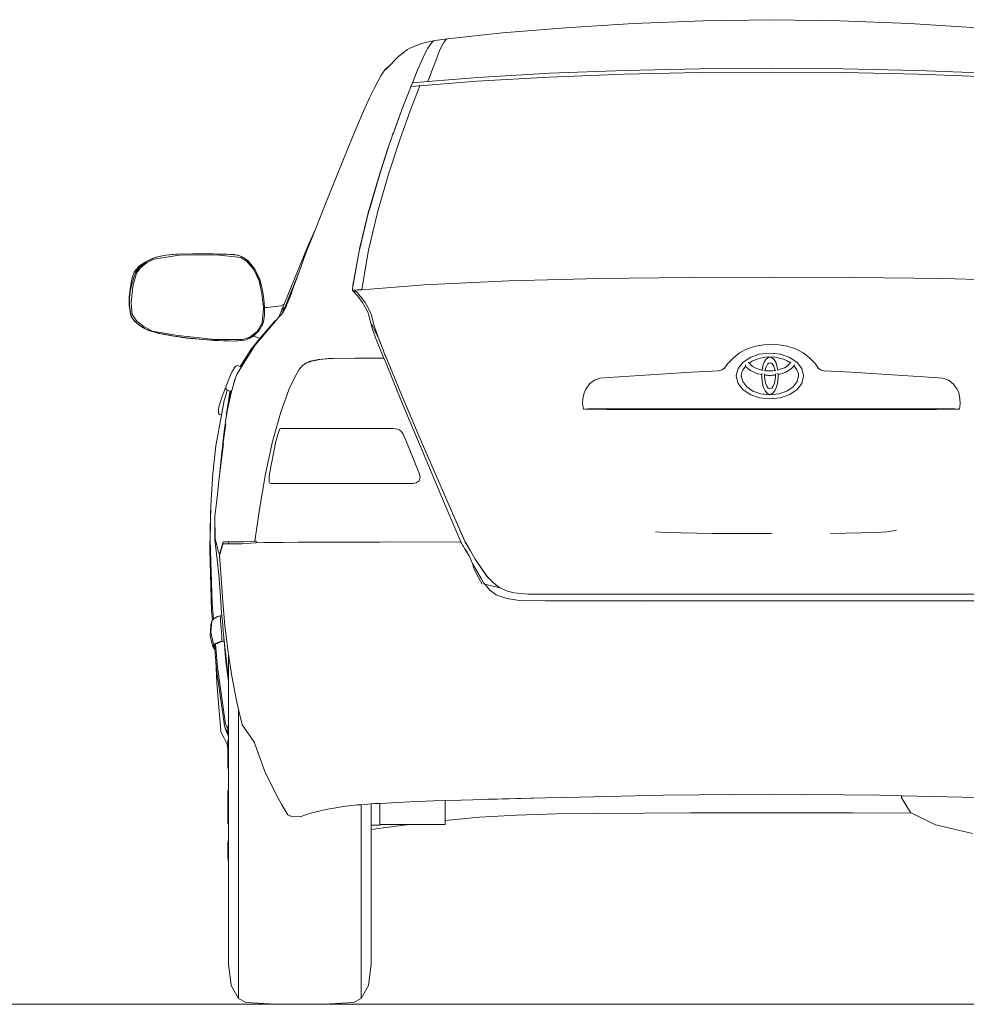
# Model space of a CAD drawing. Header units: inches. Extents: x 1987 to 3775, y 142 to 1299.
# Tile 16 of 50: x 2107 to 2165, y 1212 to 1272. Entities that reach past the tile are written whole.
import ezdxf

# ---------------------------------------------------------------- set-up
doc = ezdxf.new("R2010")
doc.units = ezdxf.units.IN
doc.header["$MEASUREMENT"] = 0
doc.layers.add('CAR', color=173, linetype='Continuous', lineweight=13)

# ---------------------------------------------------------------- blocks, each defined once
blk = doc.blocks.new('A$C5CBA39AE')
at = {"layer": 'CAR'}
for p, q in [((-5.403, 60.23), (-1.212, 60.292)), ((2.978, 60.23), (-1.212, 60.292)), ((-17.681, 59.483), (-13.825, 59.804)), ((-13.825, 59.804), (-9.67, 60.061)), ((-9.67, 60.061), (-5.403, 60.23)), ((2.978, 60.23), (7.245, 60.061)), ((7.245, 60.061), (11.401, 59.804)), ((-21.831, 59.018), (-21.049, 59.118)), ((-21.131, 59.085), (-21.049, 59.118)), ((-21.049, 59.118), (-17.681, 59.483)), ((-23.376, 58.54), (-23.505, 58.476)), ((-22.795, 58.78), (-23.376, 58.54)), ((-22.677, 58.829), (-22.795, 58.78)), ((-22.677, 58.829), (-21.831, 59.018)), ((-22.264, 58.546), (-22.43, 58.236)), ((-22.085, 58.823), (-22.264, 58.546)), ((-21.936, 58.979), (-22.085, 58.823)), ((-21.831, 59.018), (-21.936, 58.979)), ((-21.571, 58.347), (-21.424, 58.661)), ((-21.424, 58.661), (-21.257, 58.935)), ((-21.257, 58.935), (-21.131, 59.085)), ((-24.041, 58.063), (-24.248, 57.862)), ((-24.041, 58.063), (-23.505, 58.476)), ((-22.43, 58.236), (-22.616, 57.843)), ((-21.931, 57.356), (-21.719, 57.946)), ((-21.719, 57.946), (-21.571, 58.347)), ((-24.889, 57.213), (-24.646, 57.451)), ((-24.855, 57.214), (-24.615, 57.469)), ((-24.646, 57.451), (-24.615, 57.469)), ((-24.615, 57.469), (-24.248, 57.862)), ((-22.616, 57.843), (-22.867, 57.262)), ((-22.256, 56.513), (-21.931, 57.356)), ((-10.195, 57.181), (-5.601, 57.282)), ((-5.601, 57.282), (-1.212, 57.314)), ((-1.212, 57.314), (3.177, 57.282)), ((3.177, 57.282), (7.771, 57.181)), ((-25.324, 56.506), (-25.134, 56.853)), ((-25.134, 56.853), (-24.889, 57.213)), ((-22.867, 57.262), (-23.206, 56.436)), ((-22.256, 56.513), (-19.2, 56.762)), ((-14.839, 56.781), (-19.263, 56.534)), ((-19.2, 56.762), (-14.795, 57.009)), ((-10.23, 56.953), (-14.839, 56.781)), ((-14.795, 57.009), (-10.195, 57.181)), ((-5.625, 57.053), (-10.23, 56.953)), ((-1.212, 57.085), (-5.625, 57.053)), ((3.201, 57.053), (-1.212, 57.085)), ((7.806, 56.953), (3.201, 57.053)), ((7.771, 57.181), (12.37, 57.009)), ((12.414, 56.781), (7.806, 56.953)), ((-25.83, 55.512), (-25.548, 56.084)), ((-25.548, 56.084), (-25.324, 56.506)), ((-23.452, 55.811), (-23.307, 56.184)), ((-22.75, 56.249), (-23.322, 54.771)), ((-23.211, 56.435), (-23.314, 56.205)), ((-22.772, 56.249), (-23.314, 56.205)), ((-23.314, 56.205), (-23.307, 56.184)), ((-23.307, 56.184), (-23.304, 56.19)), ((-23.211, 56.435), (-23.206, 56.436)), ((-23.206, 56.436), (-22.256, 56.513)), ((-22.777, 56.266), (-22.743, 56.269)), ((-19.263, 56.534), (-22.75, 56.251)), ((-22.75, 56.251), (-22.743, 56.268)), ((-22.75, 56.249), (-22.75, 56.251)), ((-22.743, 56.269), (-22.743, 56.268)), ((-26.208, 54.691), (-25.83, 55.512)), ((-23.873, 54.728), (-23.452, 55.811)), ((-23.812, 54.893), (-23.452, 55.811)), ((-23.873, 54.728), (-23.812, 54.893)), ((-26.736, 53.455), (-26.208, 54.691)), ((-24.396, 53.303), (-23.893, 54.672)), ((-24.376, 53.339), (-23.893, 54.672)), ((-23.322, 54.771), (-23.984, 52.935)), ((-23.893, 54.672), (-23.876, 54.718)), ((-23.876, 54.718), (-23.873, 54.728)), ((-27.476, 51.643), (-26.736, 53.455)), ((-24.542, 52.88), (-24.379, 53.33)), ((-24.496, 53.029), (-24.399, 53.293)), ((-24.399, 53.293), (-24.379, 53.33)), ((-24.399, 53.293), (-24.396, 53.303)), ((-24.376, 53.339), (-24.396, 53.303)), ((-24.379, 53.33), (-24.376, 53.339)), ((-24.708, 52.396), (-24.496, 53.029)), ((-24.689, 52.436), (-24.542, 52.88)), ((-23.984, 52.935), (-24.67, 50.838)), ((-25.234, 50.782), (-24.689, 52.436)), ((-25.213, 50.884), (-24.708, 52.396)), ((-24.689, 52.436), (-24.708, 52.396)), ((-28.369, 49.418), (-27.476, 51.643)), ((-25.865, 48.663), (-25.213, 50.884)), ((-25.828, 48.734), (-25.234, 50.782)), ((-24.67, 50.838), (-25.325, 48.56)), ((-29.151, 47.458), (-28.369, 49.418)), ((-26.466, 46.123), (-25.895, 48.503)), ((-26.429, 46.346), (-25.873, 48.63)), ((-25.895, 48.503), (-25.828, 48.734)), ((-25.325, 48.56), (-25.891, 46.181)), ((-25.828, 48.734), (-25.873, 48.63)), ((-25.873, 48.63), (-25.865, 48.663)), ((-29.777, 45.889), (-29.151, 47.458)), ((-29.575, 46.528), (-29.151, 47.458)), ((-31.074, 42.879), (-29.575, 46.528)), ((-37.473, 45.864), (-39.062, 45.62)), ((-38.82, 45.776), (-38.55, 45.826)), ((-38.817, 45.769), (-38.324, 45.868)), ((-38.55, 45.826), (-38.323, 45.875)), ((-38.55, 45.826), (-38.324, 45.868)), ((-38.324, 45.868), (-37.705, 45.928)), ((-38.323, 45.875), (-37.58, 45.94)), ((-37.705, 45.928), (-37.58, 45.94)), ((-37.705, 45.928), (-37.584, 45.938)), ((-37.584, 45.938), (-36.661, 45.962)), ((-37.58, 45.94), (-36.66, 45.964)), ((-35.204, 45.9), (-37.473, 45.864)), ((-36.661, 45.962), (-35.687, 45.957)), ((-36.66, 45.964), (-35.688, 45.972)), ((-35.688, 45.972), (-35.104, 45.944)), ((-35.687, 45.957), (-35.104, 45.944)), ((-33.727, 45.737), (-35.204, 45.9)), ((-35.104, 45.944), (-35.098, 45.944)), ((-35.098, 45.944), (-35.09, 45.943)), ((-35.09, 45.943), (-34.578, 45.925)), ((-35.09, 45.943), (-34.58, 45.928)), ((-34.58, 45.928), (-34.425, 45.918)), ((-34.578, 45.925), (-34.16, 45.9)), ((-34.425, 45.918), (-34.162, 45.905)), ((-34.425, 45.918), (-34.16, 45.9)), ((-34.162, 45.905), (-33.944, 45.872)), ((-34.16, 45.9), (-33.944, 45.872)), ((-33.944, 45.872), (-33.887, 45.864)), ((-33.944, 45.872), (-33.88, 45.864)), ((-33.887, 45.864), (-33.648, 45.777)), ((-33.88, 45.864), (-33.652, 45.78)), ((-30.156, 44.862), (-29.777, 45.889)), ((-26.872, 43.823), (-26.466, 46.123)), ((-26.85, 44.009), (-26.429, 46.346)), ((-25.891, 46.181), (-26.313, 43.778)), ((-39.975, 45.172), (-39.924, 45.23)), ((-39.948, 45.124), (-39.755, 45.282)), ((-39.944, 45.119), (-39.576, 45.428)), ((-39.924, 45.23), (-39.577, 45.435)), ((-39.502, 45.399), (-39.878, 45.091)), ((-39.755, 45.282), (-39.577, 45.435)), ((-39.755, 45.282), (-39.576, 45.428)), ((-39.577, 45.435), (-39.2, 45.633)), ((-39.577, 45.435), (-39.397, 45.54)), ((-39.576, 45.428), (-39.262, 45.598)), ((-39.062, 45.62), (-39.502, 45.399)), ((-39.2, 45.633), (-39.397, 45.54)), ((-39.262, 45.598), (-39.142, 45.66)), ((-39.262, 45.598), (-39.2, 45.633)), ((-39.2, 45.633), (-39.14, 45.664)), ((-39.142, 45.66), (-38.817, 45.769)), ((-39.14, 45.664), (-38.82, 45.776)), ((-33.351, 45.487), (-33.727, 45.737)), ((-33.648, 45.777), (-33.652, 45.78)), ((-33.648, 45.777), (-33.647, 45.777)), ((-33.647, 45.777), (-33.608, 45.749)), ((-33.608, 45.749), (-33.286, 45.52)), ((-33.608, 45.749), (-33.28, 45.52)), ((-32.919, 44.996), (-33.351, 45.487)), ((-33.286, 45.52), (-32.872, 45.016)), ((-33.28, 45.52), (-32.864, 45.02)), ((-40.352, 44.541), (-40.253, 44.835)), ((-40.108, 44.774), (-40.332, 43.955)), ((-40.283, 44.498), (-40.18, 44.796)), ((-40.283, 44.498), (-40.168, 44.794)), ((-40.253, 44.835), (-39.991, 45.153)), ((-40.239, 44.867), (-40.253, 44.835)), ((-40.239, 44.867), (-39.991, 45.153)), ((-40.18, 44.796), (-39.948, 45.124)), ((-40.168, 44.794), (-39.944, 45.119)), ((-39.878, 45.091), (-40.108, 44.774)), ((-39.991, 45.153), (-39.975, 45.172)), ((-32.608, 44.307), (-32.919, 44.996)), ((-32.872, 45.016), (-32.548, 44.327)), ((-32.864, 45.02), (-32.755, 44.782)), ((-32.567, 44.406), (-32.755, 44.782)), ((-32.755, 44.782), (-32.551, 44.337)), ((-31.022, 42.674), (-30.156, 44.862)), ((-30.548, 43.748), (-30.177, 44.805)), ((-30.319, 44.411), (-30.177, 44.805)), ((-30.177, 44.805), (-30.156, 44.862)), ((-40.514, 43.801), (-40.441, 44.192)), ((-40.479, 43.768), (-40.39, 44.153)), ((-40.476, 43.764), (-40.388, 44.156)), ((-40.441, 44.192), (-40.352, 44.541)), ((-40.39, 44.153), (-40.324, 44.367)), ((-40.388, 44.156), (-40.324, 44.367)), ((-40.324, 44.367), (-40.284, 44.496)), ((-40.283, 44.498), (-40.284, 44.496)), ((-32.435, 43.512), (-32.608, 44.307)), ((-32.551, 44.337), (-32.567, 44.406)), ((-32.551, 44.337), (-32.548, 44.332)), ((-32.548, 44.332), (-32.537, 44.283)), ((-32.489, 44.074), (-32.548, 44.327)), ((-32.548, 44.327), (-32.464, 43.98)), ((-32.537, 44.283), (-32.458, 43.991)), ((-32.537, 44.283), (-32.464, 43.98)), ((-30.319, 44.411), (-30.666, 43.488)), ((-22.485, 44.065), (-26.301, 43.755)), ((-17.311, 44.296), (-22.485, 44.065)), ((-11.772, 44.435), (-17.311, 44.296)), ((-6.271, 44.503), (-11.772, 44.435)), ((-1.212, 44.521), (-6.271, 44.503)), ((3.847, 44.503), (-1.212, 44.521)), ((9.348, 44.435), (3.847, 44.503)), ((14.886, 44.296), (9.348, 44.435)), ((-40.563, 43.316), (-40.514, 43.801)), ((-40.544, 43.284), (-40.521, 43.451)), ((-40.542, 43.289), (-40.476, 43.764)), ((-40.521, 43.451), (-40.479, 43.768)), ((-40.521, 43.451), (-40.476, 43.764)), ((-40.332, 43.955), (-40.439, 42.969)), ((-32.464, 43.98), (-32.402, 43.727)), ((-32.458, 43.991), (-32.372, 43.604)), ((-32.337, 42.672), (-32.435, 43.512)), ((-32.402, 43.727), (-32.375, 43.599)), ((-32.402, 43.727), (-32.372, 43.604)), ((-32.375, 43.599), (-32.31, 43.176)), ((-32.372, 43.604), (-32.304, 43.176)), ((-30.666, 43.488), (-30.976, 42.674)), ((-30.678, 43.389), (-30.548, 43.748)), ((-30.627, 43.515), (-30.678, 43.389)), ((-30.614, 43.549), (-30.627, 43.515)), ((-26.88, 43.702), (-26.879, 43.722)), ((-26.857, 43.68), (-26.88, 43.702)), ((-26.879, 43.722), (-26.877, 43.769)), ((-26.849, 43.725), (-26.879, 43.722)), ((-26.877, 43.769), (-26.872, 43.823)), ((-26.872, 43.823), (-26.864, 43.905)), ((-26.864, 43.905), (-26.85, 44.009)), ((-26.849, 43.725), (-26.857, 43.68)), ((-26.734, 43.56), (-26.857, 43.68)), ((-26.356, 43.774), (-26.849, 43.725)), ((-26.73, 43.556), (-26.734, 43.56)), ((-26.36, 43.751), (-26.73, 43.721)), ((-26.73, 43.721), (-26.575, 43.561)), ((-26.73, 43.721), (-26.73, 43.556)), ((-26.58, 43.389), (-26.73, 43.556)), ((-26.575, 43.561), (-26.423, 43.392)), ((-26.356, 43.774), (-26.36, 43.751)), ((-26.313, 43.754), (-26.36, 43.751)), ((-26.313, 43.778), (-26.356, 43.774)), ((-26.313, 43.749), (-26.313, 43.778)), ((-26.301, 43.755), (-26.308, 43.755)), ((-40.559, 42.806), (-40.563, 43.316)), ((-40.546, 42.784), (-40.544, 43.284)), ((-40.544, 43.014), (-40.542, 43.289)), ((-40.544, 42.784), (-40.544, 43.284)), ((-40.439, 42.969), (-40.374, 42.246)), ((-32.31, 43.176), (-32.268, 42.682)), ((-32.304, 43.176), (-32.264, 42.684)), ((-31.337, 42.239), (-31.074, 42.879)), ((-31.27, 42.781), (-31.074, 42.879)), ((-30.896, 42.843), (-30.968, 42.674)), ((-30.678, 43.389), (-30.896, 42.843)), ((-26.427, 43.195), (-26.58, 43.389)), ((-26.269, 42.965), (-26.427, 43.195)), ((-26.423, 43.392), (-26.271, 43.2)), ((-26.271, 43.2), (-26.112, 42.968)), ((-26.105, 42.684), (-26.269, 42.965)), ((-26.112, 42.968), (-25.946, 42.686)), ((-40.491, 42.292), (-40.559, 42.806)), ((-40.474, 42.266), (-40.546, 42.784)), ((-40.468, 42.268), (-40.544, 42.784)), ((-40.435, 42.125), (-40.491, 42.292)), ((-40.442, 42.171), (-40.474, 42.266)), ((-40.425, 42.121), (-40.468, 42.268)), ((-40.442, 42.171), (-40.468, 42.268)), ((-40.374, 42.246), (-40.1, 41.841)), ((-32.407, 41.732), (-32.327, 42.592)), ((-32.275, 42.209), (-32.343, 41.792)), ((-32.337, 42.672), (-32.293, 42.673)), ((-32.327, 42.592), (-32.337, 42.672)), ((-32.268, 42.682), (-32.28, 42.204)), ((-32.271, 42.481), (-32.28, 42.204)), ((-32.271, 42.481), (-32.275, 42.209)), ((-32.265, 42.673), (-32.271, 42.481)), ((-32.264, 42.684), (-32.265, 42.673)), ((-32.265, 42.673), (-32.089, 42.675)), ((-32.089, 42.675), (-31.27, 42.781)), ((-31.337, 42.239), (-31.417, 42.047)), ((-31.223, 42.248), (-31.413, 42.051)), ((-31.413, 42.051), (-31.337, 42.239)), ((-31.21, 42.494), (-31.337, 42.239)), ((-31.223, 42.248), (-31.05, 42.674)), ((-31.205, 42.268), (-31.223, 42.248)), ((-31.166, 42.562), (-31.21, 42.494)), ((-31.14, 42.369), (-31.205, 42.268)), ((-31.12, 42.622), (-31.166, 42.562)), ((-31.14, 42.376), (-31.106, 42.462)), ((-31.14, 42.376), (-31.135, 42.377)), ((-31.135, 42.377), (-31.14, 42.369)), ((-31.14, 42.369), (-31.14, 42.376)), ((-31.08, 42.462), (-31.135, 42.377)), ((-31.05, 42.674), (-31.12, 42.622)), ((-31.077, 42.466), (-31.08, 42.462)), ((-30.997, 42.618), (-31.077, 42.466)), ((-31.05, 42.674), (-31.022, 42.674)), ((-31.022, 42.674), (-30.976, 42.674)), ((-30.981, 42.649), (-30.997, 42.618)), ((-30.987, 42.646), (-30.997, 42.618)), ((-30.969, 42.671), (-30.981, 42.649)), ((-30.976, 42.674), (-30.968, 42.674)), ((-30.969, 42.673), (-30.969, 42.671)), ((-30.968, 42.674), (-30.966, 42.674)), ((-25.93, 42.341), (-26.105, 42.684)), ((-25.946, 42.686), (-25.77, 42.341)), ((-25.905, 42.262), (-25.93, 42.341)), ((-25.866, 42.117), (-25.905, 42.262)), ((-25.77, 42.341), (-25.744, 42.26)), ((-25.744, 42.26), (-25.703, 42.108)), ((-40.428, 42.12), (-40.442, 42.171)), ((-40.342, 41.968), (-40.435, 42.125)), ((-40.348, 41.984), (-40.428, 42.12)), ((-40.348, 41.984), (-40.425, 42.121)), ((-40.347, 41.983), (-40.348, 41.984)), ((-40.347, 41.983), (-40.244, 41.85)), ((-40.24, 41.84), (-40.347, 41.983)), ((-40.24, 41.84), (-40.342, 41.968)), ((-40.157, 41.771), (-40.244, 41.85)), ((-39.997, 41.623), (-40.24, 41.84)), ((-40.227, 41.823), (-40.24, 41.84)), ((-40.157, 41.771), (-40.24, 41.84)), ((-39.955, 41.581), (-40.227, 41.823)), ((-39.992, 41.632), (-40.157, 41.771)), ((-40.1, 41.841), (-39.651, 41.479)), ((-39.729, 41.444), (-39.997, 41.623)), ((-39.751, 41.461), (-39.992, 41.632)), ((-32.869, 40.349), (-31.499, 41.958)), ((-32.718, 41.19), (-32.407, 41.732)), ((-32.549, 40.776), (-31.69, 41.801)), ((-32.42, 41.576), (-32.344, 41.792)), ((-32.28, 42.204), (-32.344, 41.792)), ((-32.343, 41.792), (-32.344, 41.792)), ((-31.499, 41.958), (-31.69, 41.801)), ((-31.499, 41.958), (-31.476, 41.985)), ((-31.417, 42.047), (-31.476, 41.985)), ((-31.413, 42.051), (-31.417, 42.047)), ((-25.817, 41.928), (-25.866, 42.117)), ((-25.743, 41.657), (-25.817, 41.928)), ((-25.743, 41.657), (-25.66, 41.536)), ((-25.69, 41.461), (-25.743, 41.657)), ((-25.703, 42.108), (-25.658, 41.933)), ((-25.658, 41.933), (-25.543, 41.547)), ((-39.955, 41.581), (-39.715, 41.434)), ((-39.632, 41.392), (-39.751, 41.461)), ((-39.729, 41.444), (-39.751, 41.461)), ((-39.715, 41.434), (-39.729, 41.444)), ((-39.703, 41.427), (-39.715, 41.434)), ((-39.632, 41.392), (-39.703, 41.427)), ((-39.7, 41.424), (-39.703, 41.427)), ((-39.672, 41.41), (-39.7, 41.424)), ((-39.511, 41.32), (-39.672, 41.41)), ((-39.389, 41.269), (-39.672, 41.41)), ((-39.632, 41.392), (-39.672, 41.41)), ((-39.651, 41.479), (-39.129, 41.229)), ((-39.623, 41.387), (-39.632, 41.392)), ((-39.384, 41.272), (-39.623, 41.387)), ((-39.511, 41.32), (-39.389, 41.269)), ((-38.937, 41.138), (-39.389, 41.269)), ((-38.807, 41.104), (-39.384, 41.272)), ((-38.807, 41.104), (-39.171, 41.22)), ((-39.129, 41.229), (-37.587, 40.956)), ((-38.937, 41.138), (-38.764, 41.078)), ((-38.693, 41.068), (-38.937, 41.138)), ((-38.696, 41.072), (-38.807, 41.104)), ((-38.625, 41.055), (-38.764, 41.078)), ((-38.454, 41.027), (-38.696, 41.072)), ((-38.625, 41.055), (-38.693, 41.068)), ((-37.952, 40.927), (-38.625, 41.055)), ((-38.454, 41.027), (-37.997, 40.95)), ((-37.936, 40.932), (-38.454, 41.027)), ((-33.07, 40.933), (-32.718, 41.19)), ((-32.948, 40.937), (-32.804, 41.068)), ((-32.681, 41.18), (-32.932, 40.948)), ((-32.699, 41.161), (-32.932, 40.948)), ((-32.699, 41.161), (-32.929, 40.941)), ((-32.804, 41.068), (-32.681, 41.18)), ((-32.648, 41.208), (-32.699, 41.161)), ((-32.681, 41.18), (-32.655, 41.204)), ((-32.571, 41.318), (-32.655, 41.204)), ((-32.528, 41.378), (-32.648, 41.208)), ((-32.571, 41.318), (-32.648, 41.208)), ((-32.528, 41.38), (-32.571, 41.318)), ((-32.45, 41.521), (-32.528, 41.378)), ((-32.45, 41.521), (-32.528, 41.38)), ((-32.422, 41.574), (-32.45, 41.521)), ((-32.42, 41.576), (-32.422, 41.574)), ((-25.483, 40.872), (-25.69, 41.461)), ((-25.66, 41.536), (-25.54, 41.304)), ((-25.543, 41.547), (-25.304, 40.849)), ((-25.54, 41.304), (-25.312, 40.84)), ((-37.041, 40.801), (-37.952, 40.927)), ((-37.04, 40.804), (-37.936, 40.932)), ((-37.587, 40.956), (-35.306, 40.719)), ((-36.033, 40.701), (-37.041, 40.801)), ((-36.036, 40.708), (-37.04, 40.804)), ((-35.364, 40.66), (-36.036, 40.708)), ((-35.368, 40.655), (-36.033, 40.701)), ((-34.777, 40.628), (-35.368, 40.655)), ((-34.777, 40.628), (-35.364, 40.66)), ((-35.306, 40.719), (-33.595, 40.707)), ((-34.712, 40.625), (-34.777, 40.628)), ((-34.712, 40.625), (-34.704, 40.624)), ((-34.457, 40.621), (-34.704, 40.624)), ((-34.084, 40.615), (-34.457, 40.621)), ((-34.088, 40.616), (-34.457, 40.621)), ((-33.475, 40.667), (-34.088, 40.616)), ((-33.966, 40.625), (-34.088, 40.616)), ((-33.966, 40.625), (-34.084, 40.615)), ((-33.476, 40.66), (-33.966, 40.625)), ((-33.595, 40.707), (-33.17, 40.86)), ((-33.216, 40.761), (-33.476, 40.66)), ((-33.216, 40.761), (-33.475, 40.667)), ((-33.328, 40.725), (-33.009, 40.897)), ((-33.009, 40.897), (-33.216, 40.761)), ((-33.038, 40.872), (-33.216, 40.761)), ((-33.17, 40.86), (-33.07, 40.933)), ((-33.099, 40.12), (-32.549, 40.776)), ((-33.058, 40.93), (-33.07, 40.933)), ((-32.929, 40.941), (-33.038, 40.872)), ((-33.038, 40.872), (-32.998, 40.892)), ((-32.948, 40.937), (-33.009, 40.897)), ((-32.971, 40.911), (-32.998, 40.892)), ((-32.929, 40.941), (-32.971, 40.911)), ((-32.745, 40.86), (-32.971, 40.911)), ((-32.932, 40.948), (-32.948, 40.937)), ((-32.549, 40.776), (-32.745, 40.86)), ((-25.206, 40.168), (-25.483, 40.872)), ((-25.312, 40.84), (-24.988, 40.029)), ((-25.304, 40.849), (-24.988, 40.029)), ((-1.212, 40.402), (-1.674, 40.382)), ((-0.743, 40.382), (-1.212, 40.402)), ((-32.869, 40.349), (-33.846, 38.78)), ((-33.271, 39.803), (-33.38, 39.618)), ((-33.342, 39.72), (-33.259, 39.857)), ((-33.193, 39.937), (-33.271, 39.803)), ((-33.259, 39.857), (-33.099, 40.12)), ((-33.259, 39.857), (-33.185, 39.976)), ((-33.158, 40.007), (-33.193, 39.937)), ((-33.185, 39.976), (-33.158, 40.007)), ((-24.953, 39.56), (-25.206, 40.168)), ((-24.988, 40.029), (-24.954, 39.941)), ((-24.954, 39.941), (-24.872, 39.72)), ((-24.954, 39.941), (-24.734, 39.414)), ((-3.157, 39.898), (-3.543, 39.594)), ((-2.693, 40.143), (-3.157, 39.898)), ((-2.173, 40.311), (-2.693, 40.143)), ((-2.518, 39.609), (-1.953, 39.805)), ((-1.674, 40.382), (-2.173, 40.311)), ((-1.953, 39.805), (-1.302, 39.876)), ((-1.302, 39.876), (-0.652, 39.805)), ((-0.251, 40.311), (-0.743, 40.382)), ((-0.652, 39.805), (-0.086, 39.609)), ((0.268, 40.143), (-0.251, 40.311)), ((0.733, 39.898), (0.268, 40.143)), ((1.119, 39.594), (0.733, 39.898)), ((-33.754, 39.054), (-33.342, 39.72)), ((-33.752, 39.053), (-33.626, 39.256)), ((-33.751, 39.052), (-33.626, 39.256)), ((-33.555, 39.325), (-33.728, 39.042)), ((-33.626, 39.256), (-33.444, 39.554)), ((-33.38, 39.618), (-33.555, 39.325)), ((-33.444, 39.554), (-33.342, 39.72)), ((-29.955, 39.087), (-29.698, 39.271)), ((-29.698, 39.271), (-29.473, 39.375)), ((-29.393, 39.375), (-29.562, 39.297)), ((-29.473, 39.375), (-28.959, 39.486)), ((-29.068, 39.445), (-29.393, 39.375)), ((-29.068, 39.445), (-28.922, 39.489)), ((-28.879, 39.486), (-29.068, 39.445)), ((-28.959, 39.486), (-28.922, 39.489)), ((-28.922, 39.489), (-28.533, 39.535)), ((-28.922, 39.489), (-28.516, 39.528)), ((-28.516, 39.528), (-28.879, 39.486)), ((-28.533, 39.535), (-28.065, 39.554)), ((-28.516, 39.528), (-28.512, 39.528)), ((-28.453, 39.535), (-28.512, 39.528)), ((-28.05, 39.552), (-28.376, 39.538)), ((-28.065, 39.554), (-26.727, 39.56)), ((-26.647, 39.559), (-26.727, 39.56)), ((-26.527, 39.56), (-26.647, 39.559)), ((-26.636, 39.558), (-26.647, 39.559)), ((-26.636, 39.558), (-26.527, 39.56)), ((-26.527, 39.56), (-26.412, 39.56)), ((-26.412, 39.56), (-26.317, 39.56)), ((-24.953, 39.56), (-26.317, 39.56)), ((-24.846, 39.303), (-24.953, 39.56)), ((-24.872, 39.72), (-24.734, 39.414)), ((-24.846, 39.303), (-24.18, 37.671)), ((-24.734, 39.414), (-24.012, 37.672)), ((-3.907, 39.225), (-4.084, 38.964)), ((-3.543, 39.594), (-3.907, 39.225)), ((-3.256, 38.931), (-2.964, 39.31)), ((-2.964, 39.31), (-2.518, 39.609)), ((-2.589, 39.295), (-2.634, 39.308)), ((-2.589, 39.295), (-2.568, 39.268)), ((-2.568, 39.268), (-2.381, 39.384)), ((-2.568, 39.268), (-2.497, 39.173)), ((-2.381, 39.384), (-2.144, 39.491)), ((-2.144, 39.491), (-1.883, 39.571)), ((-1.883, 39.571), (-1.601, 39.622)), ((-1.728, 39.095), (-1.649, 39.314)), ((-1.649, 39.314), (-1.548, 39.483)), ((-1.601, 39.622), (-1.302, 39.64)), ((-1.548, 39.483), (-1.43, 39.592)), ((-1.454, 39.189), (-1.378, 39.26)), ((-1.43, 39.592), (-1.299, 39.63)), ((-1.378, 39.26), (-1.295, 39.285)), ((-1.302, 39.64), (-1.011, 39.623)), ((-1.299, 39.63), (-1.168, 39.592)), ((-1.295, 39.285), (-1.212, 39.26)), ((-1.212, 39.26), (-1.137, 39.191)), ((-1.168, 39.592), (-1.05, 39.485)), ((-1.137, 39.191), (-1.072, 39.083)), ((-1.05, 39.485), (-0.95, 39.318)), ((-1.011, 39.623), (-0.736, 39.575)), ((-0.95, 39.318), (-0.871, 39.101)), ((-0.736, 39.575), (-0.48, 39.498)), ((-0.48, 39.498), (-0.248, 39.396)), ((-0.251, 39.08), (-0.126, 39.19)), ((-0.248, 39.396), (-0.062, 39.284)), ((-0.126, 39.19), (-0.062, 39.284)), ((-0.086, 39.609), (0.359, 39.31)), ((-0.062, 39.284), (-0.042, 39.313)), ((-0.042, 39.313), (0.002, 39.326)), ((0.359, 39.31), (0.652, 38.931)), ((1.483, 39.225), (1.119, 39.594)), ((1.66, 38.964), (1.483, 39.225)), ((-34.351, 38.517), (-34.273, 38.702)), ((-34.273, 38.702), (-34.238, 38.78)), ((-34.238, 38.78), (-34.091, 39.017)), ((-34.091, 39.017), (-34.016, 39.106)), ((-34.016, 39.106), (-33.918, 39.121)), ((-33.846, 38.78), (-33.963, 38.57)), ((-33.918, 39.121), (-33.754, 39.054)), ((-33.754, 39.054), (-33.752, 39.053)), ((-33.752, 39.053), (-33.751, 39.052)), ((-33.751, 39.052), (-33.728, 39.042)), ((-30.422, 38.398), (-30.14, 38.871)), ((-30.14, 38.871), (-29.955, 39.087)), ((-6.105, 38.702), (-11.17, 38.39)), ((-4.446, 38.793), (-6.105, 38.702)), ((-4.223, 38.857), (-4.446, 38.793)), ((-4.084, 38.964), (-4.223, 38.857)), ((-3.361, 38.495), (-3.256, 38.931)), ((-3.057, 38.491), (-3.048, 38.593)), ((-3.048, 38.593), (-3.014, 38.719)), ((-3.014, 38.719), (-2.96, 38.841)), ((-2.96, 38.841), (-2.888, 38.956)), ((-2.888, 38.956), (-2.799, 39.066)), ((-2.799, 39.107), (-2.801, 39.157)), ((-2.799, 39.066), (-2.799, 39.107)), ((-2.799, 39.066), (-2.664, 38.928)), ((-2.664, 38.928), (-2.493, 38.805)), ((-2.497, 39.173), (-2.366, 39.064)), ((-2.493, 38.805), (-2.289, 38.701)), ((-2.366, 39.064), (-2.2, 38.97)), ((-2.289, 38.701), (-2.057, 38.617)), ((-2.2, 38.97), (-2.003, 38.893)), ((-2.057, 38.617), (-1.803, 38.557)), ((-2.003, 38.893), (-1.78, 38.836)), ((-1.803, 38.557), (-1.801, 38.597)), ((-1.801, 38.597), (-1.769, 38.625)), ((-1.78, 38.836), (-1.728, 39.095)), ((-1.78, 38.836), (-1.756, 38.803)), ((-1.632, 38.574), (-1.662, 38.612)), ((-1.61, 38.806), (-1.648, 38.783)), ((-1.61, 38.806), (-1.601, 38.805)), ((-1.601, 38.805), (-1.572, 38.936)), ((-1.601, 38.805), (-1.554, 38.8)), ((-1.572, 38.936), (-1.519, 39.079)), ((-1.554, 38.8), (-1.497, 38.795)), ((-1.519, 39.079), (-1.454, 39.189)), ((-1.497, 38.795), (-1.439, 38.792)), ((-1.439, 38.792), (-1.38, 38.789)), ((-1.38, 38.789), (-1.321, 38.789)), ((-1.321, 38.789), (-1.251, 38.79)), ((-1.251, 38.79), (-1.181, 38.793)), ((-1.181, 38.793), (-1.114, 38.798)), ((-1.114, 38.798), (-1.047, 38.805)), ((-1.072, 39.083), (-1.019, 38.941)), ((-1.047, 38.805), (-0.99, 38.813)), ((-1.019, 38.941), (-0.99, 38.813)), ((-0.99, 38.813), (-0.981, 38.814)), ((-0.943, 38.792), (-0.981, 38.814)), ((-0.958, 38.577), (-0.928, 38.615)), ((-0.871, 39.101), (-0.818, 38.844)), ((-0.818, 38.844), (-0.842, 38.81)), ((-0.797, 38.609), (-0.829, 38.636)), ((-0.818, 38.844), (-0.601, 38.904)), ((-0.797, 38.609), (-0.795, 38.569)), ((-0.795, 38.569), (-0.545, 38.632)), ((-0.601, 38.904), (-0.41, 38.984)), ((-0.545, 38.632), (-0.318, 38.719)), ((-0.41, 38.984), (-0.251, 39.08)), ((-0.318, 38.719), (-0.12, 38.825)), ((-0.12, 38.825), (0.045, 38.949)), ((0.045, 38.949), (0.173, 39.088)), ((0.174, 39.18), (0.173, 39.129)), ((0.173, 39.129), (0.173, 39.088)), ((0.173, 39.088), (0.269, 38.975)), ((0.269, 38.975), (0.347, 38.856)), ((0.347, 38.856), (0.406, 38.73)), ((0.406, 38.73), (0.442, 38.599)), ((0.442, 38.599), (0.452, 38.491)), ((0.652, 38.931), (0.757, 38.495)), ((1.798, 38.857), (1.66, 38.964)), ((2.021, 38.793), (1.798, 38.857)), ((3.68, 38.702), (2.021, 38.793)), ((8.746, 38.39), (3.68, 38.702)), ((-34.619, 37.863), (-34.543, 38.051)), ((-34.543, 38.051), (-34.448, 38.284)), ((-34.448, 38.284), (-34.351, 38.517)), ((-34.218, 37.788), (-34.066, 38.275)), ((-34.085, 38.259), (-34.218, 37.788)), ((-33.963, 38.57), (-34.085, 38.259)), ((-30.756, 37.682), (-30.422, 38.398)), ((-12.361, 37.988), (-12.587, 37.672)), ((-12.059, 38.222), (-12.361, 37.988)), ((-11.718, 38.345), (-12.059, 38.222)), ((-11.17, 38.39), (-11.718, 38.345)), ((-3.361, 38.454), (-3.361, 38.495)), ((-3.361, 38.454), (-3.256, 38.017)), ((-3.256, 38.017), (-2.964, 37.638)), ((-3.059, 38.502), (-3.057, 38.491)), ((-3.057, 38.491), (-2.97, 38.129)), ((-2.97, 38.129), (-2.72, 37.806)), ((-1.806, 38.505), (-1.803, 38.557)), ((-1.806, 38.465), (-1.806, 38.505)), ((-1.806, 38.465), (-1.78, 38.109)), ((-1.78, 38.109), (-1.708, 37.801)), ((-1.636, 38.509), (-1.634, 38.492)), ((-1.634, 38.492), (-1.632, 38.533)), ((-1.634, 38.492), (-1.618, 38.251)), ((-1.632, 38.533), (-1.632, 38.574)), ((-1.632, 38.533), (-1.571, 38.527)), ((-1.618, 38.251), (-1.57, 38.027)), ((-1.571, 38.527), (-1.51, 38.521)), ((-1.57, 38.027), (-1.496, 37.85)), ((-1.51, 38.521), (-1.447, 38.516)), ((-1.447, 38.516), (-1.384, 38.513)), ((-1.384, 38.513), (-1.321, 38.512)), ((-1.321, 38.512), (-1.246, 38.513)), ((-1.246, 38.513), (-1.173, 38.516)), ((-1.173, 38.516), (-1.1, 38.521)), ((-1.1, 38.521), (-1.028, 38.528)), ((-1.094, 37.85), (-1.02, 38.027)), ((-1.028, 38.528), (-0.958, 38.536)), ((-1.02, 38.027), (-0.972, 38.251)), ((-0.972, 38.251), (-0.956, 38.492)), ((-0.958, 38.536), (-0.958, 38.577)), ((-0.958, 38.536), (-0.956, 38.492)), ((-0.956, 38.492), (-0.954, 38.509)), ((-0.89, 37.801), (-0.818, 38.109)), ((-0.818, 38.109), (-0.792, 38.465)), ((-0.795, 38.569), (-0.792, 38.505)), ((-0.792, 38.465), (-0.792, 38.505)), ((0.116, 37.806), (0.365, 38.129)), ((0.359, 37.638), (0.652, 38.017)), ((0.365, 38.129), (0.452, 38.491)), ((0.452, 38.491), (0.455, 38.502)), ((0.652, 38.017), (0.757, 38.454)), ((0.757, 38.454), (0.757, 38.495)), ((9.294, 38.345), (8.746, 38.39)), ((9.635, 38.222), (9.294, 38.345)), ((9.936, 37.988), (9.635, 38.222)), ((10.163, 37.672), (9.936, 37.988)), ((-34.799, 37.39), (-34.878, 37.161)), ((-34.73, 37.587), (-34.799, 37.39)), ((-34.739, 36.983), (-34.605, 37.428)), ((-34.699, 37.666), (-34.73, 37.587)), ((-34.699, 37.666), (-34.645, 37.733)), ((-34.645, 37.733), (-34.646, 37.698)), ((-34.646, 37.698), (-34.585, 37.625)), ((-34.643, 37.797), (-34.645, 37.733)), ((-34.643, 37.797), (-34.619, 37.863)), ((-34.605, 37.428), (-34.55, 37.61)), ((-34.585, 37.625), (-34.55, 37.61)), ((-34.325, 37.444), (-34.559, 36.314)), ((-34.55, 37.61), (-34.397, 37.547)), ((-34.334, 37.563), (-34.421, 37.086)), ((-34.407, 37.372), (-34.377, 37.548)), ((-34.334, 37.563), (-34.33, 37.581)), ((-34.325, 37.444), (-34.218, 37.788)), ((-31.282, 36.201), (-30.756, 37.682)), ((-23.565, 36.18), (-24.18, 37.671)), ((-24.012, 37.672), (-23.39, 36.184)), ((-24.012, 37.672), (-23.392, 36.18)), ((-12.693, 37.435), (-12.763, 37.087)), ((-12.587, 37.672), (-12.693, 37.435)), ((-2.964, 37.638), (-2.518, 37.339)), ((-2.72, 37.806), (-2.34, 37.551)), ((-2.34, 37.551), (-1.858, 37.383)), ((-1.858, 37.383), (-1.302, 37.323)), ((-1.708, 37.801), (-1.598, 37.557)), ((-1.598, 37.557), (-1.459, 37.398)), ((-1.496, 37.85), (-1.403, 37.735)), ((-1.459, 37.398), (-1.299, 37.34)), ((-1.403, 37.735), (-1.295, 37.693)), ((-1.302, 37.323), (-0.747, 37.383)), ((-1.299, 37.34), (-1.138, 37.398)), ((-1.295, 37.693), (-1.187, 37.735)), ((-1.187, 37.735), (-1.094, 37.85)), ((-1.138, 37.398), (-0.999, 37.557)), ((-0.999, 37.557), (-0.89, 37.801)), ((-0.747, 37.383), (-0.265, 37.551)), ((-0.265, 37.551), (0.116, 37.806)), ((-0.086, 37.339), (0.359, 37.638)), ((10.269, 37.435), (10.163, 37.672)), ((10.338, 37.087), (10.269, 37.435)), ((-34.961, 36.916), (-35.032, 36.704)), ((-34.878, 37.161), (-34.961, 36.916)), ((-34.906, 36.08), (-34.739, 36.979)), ((-34.739, 36.983), (-34.739, 36.979)), ((-34.421, 37.086), (-34.545, 36.418)), ((-34.542, 36.569), (-34.485, 36.917)), ((-34.485, 36.917), (-34.407, 37.372)), ((-12.763, 37.087), (-12.783, 36.763)), ((-2.518, 37.339), (-1.953, 37.143)), ((-1.953, 37.143), (-1.302, 37.073)), ((-1.302, 37.073), (-0.652, 37.143)), ((-0.652, 37.143), (-0.086, 37.339)), ((10.358, 36.763), (10.338, 37.087)), ((-35.066, 36.593), (-35.1, 36.433)), ((-35.1, 36.433), (-35.1, 36.315)), ((-35.1, 36.315), (-35.082, 36.184)), ((-35.082, 36.184), (-35.017, 36.118)), ((-35.032, 36.704), (-35.066, 36.593)), ((-34.559, 36.314), (-34.636, 35.803)), ((-34.61, 36.134), (-34.601, 36.197)), ((-34.582, 36.244), (-34.605, 36.129)), ((-34.602, 36.062), (-34.559, 36.314)), ((-34.601, 36.197), (-34.581, 36.326)), ((-34.545, 36.418), (-34.582, 36.244)), ((-34.581, 36.326), (-34.542, 36.569)), ((-31.775, 34.47), (-31.282, 36.201)), ((-23.565, 36.18), (-22.84, 34.447)), ((-23.392, 36.18), (-22.807, 34.804)), ((-23.39, 36.184), (-22.807, 34.804)), ((-12.783, 36.763), (-12.735, 36.44)), ((-12.748, 36.44), (-12.735, 36.44)), ((-12.735, 36.44), (-12.432, 36.46)), ((-12.735, 36.44), (-12.735, 36.438)), ((-12.653, 36.44), (-12.265, 36.44)), ((10.008, 36.46), (-12.432, 36.46)), ((-12.265, 36.44), (-12.236, 36.439)), ((9.834, 36.44), (-12.236, 36.439)), ((-6.024, 36.416), (-11.322, 36.416)), ((-6.024, 36.416), (-4.076, 36.42)), ((-4.076, 36.42), (-1.208, 36.416)), ((-1.208, 36.416), (1.652, 36.42)), ((1.652, 36.42), (3.6, 36.416)), ((3.6, 36.416), (8.9, 36.416)), ((9.834, 36.44), (10.277, 36.44)), ((10.008, 36.46), (10.311, 36.44)), ((10.31, 36.438), (10.311, 36.44)), ((10.311, 36.44), (10.358, 36.763)), ((10.311, 36.44), (10.323, 36.44)), ((-34.906, 36.08), (-35.254, 34.192)), ((-35.017, 36.118), (-34.906, 36.08)), ((-34.636, 35.803), (-34.768, 34.919)), ((-34.602, 36.062), (-34.636, 35.803)), ((-34.614, 36.094), (-34.61, 36.134)), ((-34.605, 36.129), (-34.614, 36.094)), ((-34.855, 34.074), (-34.644, 35.553)), ((-31.421, 35.005), (-31.569, 34.475)), ((-31.376, 35.128), (-31.421, 35.005)), ((-31.323, 35.23), (-31.376, 35.128)), ((-31.275, 35.26), (-31.323, 35.23)), ((-24.411, 35.26), (-31.275, 35.26)), ((-24.12, 35.218), (-24.411, 35.26)), ((-24.012, 35.17), (-24.12, 35.218)), ((-23.908, 35.106), (-24.012, 35.17)), ((-23.778, 34.92), (-23.908, 35.106)), ((-34.824, 34.375), (-34.826, 34.359)), ((-34.824, 34.387), (-34.768, 34.919)), ((-34.824, 34.387), (-34.824, 34.379)), ((-34.824, 34.375), (-34.824, 34.379)), ((-32.217, 32.489), (-31.775, 34.47)), ((-31.569, 34.475), (-31.976, 32.493)), ((-23.567, 34.45), (-23.778, 34.92)), ((-22.768, 32.472), (-23.567, 34.45)), ((-21.996, 32.469), (-22.84, 34.447)), ((-22.807, 34.804), (-22.653, 34.44)), ((-22.653, 34.44), (-22.652, 34.44)), ((-22.652, 34.44), (-21.801, 32.472)), ((-35.43, 32.497), (-35.254, 34.188)), ((-35.254, 34.188), (-35.254, 34.192)), ((-35.031, 32.359), (-34.777, 34.315)), ((-35.031, 32.359), (-34.864, 34.011)), ((-34.864, 34.011), (-34.855, 34.074)), ((-34.826, 34.354), (-34.855, 34.074)), ((-34.826, 34.359), (-34.826, 34.354)), ((-35.554, 30.555), (-35.43, 32.493)), ((-35.43, 32.493), (-35.43, 32.497)), ((-35.063, 32.045), (-35.147, 31.214)), ((-35.061, 32.063), (-35.063, 32.045)), ((-35.061, 32.063), (-35.031, 32.359)), ((-32.576, 30.324), (-32.217, 32.489)), ((-31.994, 32.311), (-31.995, 32.137)), ((-31.995, 32.137), (-31.977, 31.996)), ((-31.976, 32.493), (-31.994, 32.311)), ((-31.977, 31.996), (-31.939, 31.91)), ((-22.976, 31.932), (-22.8, 32.061)), ((-22.8, 32.061), (-22.737, 32.265)), ((-22.737, 32.265), (-22.768, 32.472)), ((-21.097, 30.314), (-21.996, 32.469)), ((-21.801, 32.472), (-20.892, 30.4)), ((-31.939, 31.91), (-31.891, 31.9)), ((-23.164, 31.9), (-31.891, 31.9)), ((-23.164, 31.9), (-22.976, 31.932)), ((-35.147, 31.214), (-35.289, 30.039)), ((-35.597, 28.429), (-35.554, 30.549)), ((-35.585, 30.014), (-35.554, 30.549)), ((-35.554, 30.551), (-35.554, 30.555)), ((-35.554, 30.549), (-35.554, 30.551)), ((-32.87, 28.353), (-32.576, 30.324)), ((-20.244, 28.315), (-21.097, 30.314)), ((-20.889, 30.394), (-20.892, 30.4)), ((-20.889, 30.394), (-19.97, 28.321)), ((-20.889, 30.394), (-19.972, 28.3)), ((-35.628, 27.851), (-35.585, 30.014)), ((-35.289, 30.039), (-35.306, 29.933)), ((-35.306, 29.933), (-35.306, 29.849)), ((-35.306, 29.849), (-35.306, 28.417)), ((-35.305, 28.521), (-35.306, 29.849)), ((5.885, 28.932), (6.452, 29.028)), ((-35.597, 28.427), (-35.597, 28.429)), ((-35.597, 28.425), (-35.597, 28.427)), ((-35.472, 24.536), (-35.597, 28.425)), ((-35.306, 28.417), (-35.305, 28.521)), ((-35.263, 27.94), (-35.306, 28.417)), ((-35.305, 28.521), (-35.239, 28.271)), ((-33.552, 28.323), (-32.87, 28.353)), ((-32.87, 28.353), (-32.773, 28.353)), ((-32.773, 28.353), (-32.788, 28.249)), ((-32.773, 28.353), (-32.756, 28.353)), ((-8.309, 28.932), (-7.681, 28.9)), ((-7.681, 28.9), (-4.843, 28.839)), ((-4.843, 28.839), (-1.212, 28.82)), ((2.418, 28.839), (5.257, 28.9)), ((5.257, 28.9), (5.885, 28.932)), ((-35.51, 24.087), (-35.628, 27.851)), ((-35.173, 27.234), (-35.263, 27.94)), ((-35.239, 28.271), (-35.104, 27.749)), ((-35.104, 27.749), (-35.032, 27.554)), ((-35.032, 27.554), (-34.829, 28.255)), ((-34.829, 28.151), (-35.008, 27.554)), ((-34.829, 28.255), (-34.805, 28.32)), ((-34.805, 28.2), (-34.829, 28.151)), ((-34.805, 28.32), (-34.376, 28.32)), ((-34.805, 28.2), (-34.466, 28.203)), ((-34.805, 28.2), (-33.972, 28.2)), ((-34.466, 28.203), (-34.479, 28.32)), ((-34.466, 28.203), (-34.412, 28.204)), ((-33.972, 28.2), (-34.412, 28.204)), ((-34.376, 28.32), (-33.552, 28.323)), ((-33.819, 28.181), (-34.376, 28.2)), ((-33.671, 28.191), (-33.972, 28.2)), ((-33.671, 28.191), (-33.819, 28.181)), ((-33.11, 28.231), (-33.671, 28.191)), ((-32.788, 28.249), (-33.11, 28.231)), ((-32.312, 28.274), (-32.788, 28.249)), ((-31.851, 28.283), (-32.312, 28.274)), ((-31.771, 28.283), (-31.851, 28.283)), ((-31.771, 28.283), (-31.143, 28.288)), ((-30.812, 28.292), (-31.143, 28.288)), ((-30.206, 28.291), (-31.143, 28.288)), ((-30.206, 28.291), (-30.126, 28.291)), ((-30.126, 28.291), (-29.291, 28.293)), ((-29.137, 28.295), (-29.291, 28.293)), ((-29.137, 28.295), (-29.026, 28.295)), ((-28.296, 28.296), (-29.026, 28.295)), ((-28.056, 28.297), (-28.296, 28.296)), ((-25.18, 28.306), (-28.056, 28.297)), ((-25.18, 28.306), (-20.284, 28.315)), ((-24.524, 28.31), (-25.18, 28.306)), ((-20.284, 28.315), (-20.244, 28.315)), ((-20.242, 28.314), (-20.244, 28.315)), ((-20.239, 28.308), (-20.242, 28.314)), ((-20.239, 28.308), (-20.197, 28.228)), ((-20.142, 28.119), (-20.197, 28.228)), ((-20.081, 28.025), (-20.142, 28.119)), ((-20.036, 27.955), (-20.081, 28.025)), ((-20.012, 27.919), (-20.036, 27.955)), ((-19.735, 27.461), (-20.012, 27.919)), ((-19.864, 27.677), (-20.012, 27.919)), ((-19.972, 28.3), (-19.653, 27.765)), ((-19.97, 28.321), (-19.653, 27.765)), ((-19.653, 27.765), (-19.361, 27.251)), ((-35.076, 26.295), (-35.173, 27.234)), ((-35.008, 27.554), (-35.032, 27.554)), ((-35.008, 27.554), (-35.032, 27.474)), ((-35.032, 27.474), (-34.966, 26.673)), ((-19.514, 26.953), (-19.735, 27.461)), ((-19.361, 27.251), (-18.623, 26.187)), ((-19.361, 27.251), (-18.632, 26.18)), ((-34.966, 26.673), (-34.912, 25.834)), ((-19.463, 26.735), (-19.514, 26.953)), ((-19, 26.081), (-19.514, 26.953)), ((-19.355, 26.521), (-19.463, 26.735)), ((-34.99, 25.268), (-35.076, 26.295)), ((-19.271, 26.313), (-19.355, 26.521)), ((-18.943, 25.721), (-19.271, 26.313)), ((-18.844, 25.816), (-19, 26.081)), ((-18.632, 26.18), (-18.391, 25.95)), ((-18.623, 26.187), (-18.391, 25.95)), ((-18.391, 25.95), (-18.229, 25.785)), ((-34.912, 25.834), (-34.835, 24.65)), ((-18.765, 25.72), (-18.844, 25.816)), ((-18.765, 25.72), (-17.852, 25.5)), ((-18.444, 25.336), (-18.765, 25.72)), ((-18.084, 25.072), (-18.444, 25.336)), ((-18.229, 25.785), (-17.851, 25.501)), ((-18.229, 25.785), (-17.852, 25.5)), ((-17.852, 25.5), (-17.392, 25.3)), ((-17.851, 25.501), (-17.391, 25.306)), ((-34.902, 24), (-34.99, 25.268)), ((-17.42, 24.856), (-18.084, 25.072)), ((-16.644, 24.736), (-17.42, 24.856)), ((-17.392, 25.3), (-17.391, 25.306)), ((-17.391, 25.306), (-16.965, 25.203)), ((-16.965, 25.203), (-16.128, 25.12)), ((-16.644, 24.736), (-16.648, 24.732)), ((-15.072, 24.713), (-16.648, 24.732)), ((-15.072, 24.713), (-16.644, 24.736)), ((-16.128, 25.12), (13.704, 25.12)), ((-35.472, 24.532), (-35.472, 24.536)), ((-35.394, 23.591), (-35.472, 24.532)), ((-34.835, 24.65), (-34.705, 23.197)), ((-15.067, 24.713), (-15.072, 24.713)), ((-15.003, 24.713), (-15.067, 24.713)), ((-9.042, 24.703), (-15.003, 24.713)), ((-15.003, 24.713), (-9.021, 24.696)), ((-9.042, 24.703), (6.617, 24.703)), ((12.648, 24.713), (6.617, 24.703)), ((-35.463, 23.522), (-35.51, 24.087)), ((-35.463, 23.522), (-35.505, 23.48)), ((-35.394, 23.591), (-35.463, 23.522)), ((-35.355, 23.63), (-35.394, 23.591)), ((-35.161, 23.751), (-35.355, 23.63)), ((-34.996, 23.793), (-35.161, 23.751)), ((-34.993, 23.79), (-34.996, 23.793)), ((-34.996, 23.793), (-34.892, 23.792)), ((-34.987, 23.752), (-34.993, 23.79)), ((-34.978, 23.641), (-34.987, 23.752)), ((-34.962, 23.437), (-34.978, 23.641)), ((-34.883, 23.782), (-34.902, 24)), ((-34.883, 23.782), (-34.892, 23.792)), ((-34.852, 23.442), (-34.883, 23.782)), ((-35.61, 22.549), (-35.563, 23.224)), ((-35.505, 23.48), (-35.563, 23.224)), ((-35.556, 22.784), (-35.505, 23.48)), ((-35.505, 23.48), (-35.555, 22.781)), ((-34.949, 23.26), (-34.962, 23.437)), ((-34.897, 22.533), (-34.949, 23.26)), ((-34.852, 23.44), (-34.852, 23.442)), ((-34.852, 23.439), (-34.852, 23.44)), ((-34.803, 22.887), (-34.852, 23.439)), ((-34.705, 23.197), (-34.507, 21.551)), ((-35.443, 21.92), (-35.61, 22.549)), ((-35.555, 22.781), (-35.556, 22.784)), ((-35.555, 22.781), (-35.555, 22.78)), ((-35.555, 22.78), (-35.388, 22.06)), ((-34.882, 22.304), (-34.897, 22.533)), ((-34.749, 22.28), (-34.803, 22.887)), ((-34.772, 22.448), (-34.772, 22.24)), ((-35.443, 21.92), (-35.387, 22.056)), ((-35.375, 21.808), (-35.443, 21.92)), ((-35.388, 22.06), (-35.232, 22.115)), ((-35.388, 22.06), (-35.267, 22.056)), ((-35.387, 22.056), (-35.388, 22.06)), ((-35.267, 22.056), (-35.387, 22.056)), ((-35.347, 21.762), (-35.375, 21.808)), ((-35.372, 21.92), (-35.364, 21.929)), ((-35.362, 21.911), (-35.372, 21.92)), ((-35.364, 21.929), (-35.334, 21.964)), ((-35.364, 21.929), (-35.362, 21.911)), ((-35.326, 21.877), (-35.362, 21.911)), ((-35.347, 21.762), (-35.342, 21.747)), ((-35.34, 21.751), (-35.347, 21.762)), ((-35.342, 21.747), (-35.34, 21.751)), ((-35.342, 21.747), (-35.316, 21.748)), ((-35.334, 21.964), (-35.285, 22.019)), ((-35.326, 21.877), (-35.334, 21.964)), ((-35.316, 21.748), (-35.326, 21.877)), ((-35.255, 21.019), (-35.316, 21.748)), ((-35.267, 22.057), (-35.267, 22.056)), ((-35.15, 20.641), (-35.267, 22.056)), ((-35.232, 22.115), (-35.04, 22.196)), ((-35.2, 22.08), (-35.132, 22.112)), ((-35.132, 22.112), (-34.932, 22.192)), ((-35.04, 22.196), (-34.879, 22.237)), ((-34.932, 22.192), (-34.772, 22.24)), ((-34.879, 22.237), (-34.882, 22.304)), ((-34.569, 20.616), (-34.749, 22.28)), ((-34.749, 22.28), (-34.641, 21)), ((-34.507, 21.551), (-34.485, 21.414)), ((-34.485, 21.414), (-34.281, 20.095)), ((-34.485, 2.471), (-34.485, 21.414)), ((-35.189, 19.707), (-35.255, 21.019)), ((-35.2, 20.351), (-35.255, 21.019)), ((-35.15, 20.637), (-35.15, 20.641)), ((-34.687, 17.299), (-35.15, 20.637)), ((-34.641, 20.992), (-34.641, 21)), ((-34.485, 19.765), (-34.641, 20.992)), ((-34.641, 20.992), (-34.485, 19.872)), ((-34.485, 19.948), (-34.569, 20.616)), ((-35.2, 20.351), (-34.732, 17.043)), ((-34.281, 20.095), (-33.993, 18.602)), ((-35.077, 18.186), (-35.189, 19.707)), ((-34.95, 16.761), (-35.077, 18.186)), ((-33.993, 18.602), (-33.859, 18.053)), ((-33.859, 18.053), (-33.653, 17.208)), ((-33.859, 0.353), (-33.859, 18.053)), ((-34.656, 16.839), (-34.732, 17.043)), ((-34.506, 16.539), (-34.732, 17.043)), ((-34.546, 16.606), (-34.732, 17.043)), ((-34.687, 17.295), (-34.687, 17.299)), ((-34.677, 17.224), (-34.687, 17.295)), ((-34.677, 17.224), (-34.514, 16.863)), ((-34.677, 17.22), (-34.677, 17.224)), ((-34.514, 16.859), (-34.677, 17.22)), ((-34.485, 17.117), (-34.515, 16.756)), ((-34.514, 16.863), (-34.485, 17.179)), ((-33.653, 17.208), (-33.632, 17.114)), ((-33.632, 17.114), (-33.255, 16.56)), ((-34.94, 16.68), (-34.95, 16.761)), ((-34.751, 16.303), (-34.94, 16.68)), ((-34.561, 15.92), (-34.751, 16.303)), ((-34.606, 16.739), (-34.656, 16.839)), ((-34.604, 16.725), (-34.656, 16.839)), ((-34.597, 16.72), (-34.606, 16.739)), ((-34.606, 16.739), (-34.604, 16.725)), ((-34.604, 16.722), (-34.604, 16.725)), ((-34.485, 16.464), (-34.604, 16.722)), ((-34.485, 16.457), (-34.604, 16.722)), ((-34.604, 16.722), (-34.597, 16.672)), ((-34.597, 16.72), (-34.546, 16.606)), ((-34.597, 16.672), (-34.485, 16.42)), ((-34.546, 16.606), (-34.485, 16.47)), ((-34.485, 16.464), (-34.546, 16.606)), ((-34.523, 16.762), (-34.514, 16.859)), ((-34.485, 16.495), (-34.523, 16.762)), ((-34.515, 16.756), (-34.485, 16.549)), ((-34.515, 16.102), (-34.485, 16.294)), ((-34.514, 16.859), (-34.514, 16.863)), ((-34.485, 16.484), (-34.506, 16.539)), ((-34.485, 16.491), (-34.506, 16.539)), ((-33.255, 16.56), (-32.891, 16.039)), ((-34.52, 15.622), (-34.561, 15.92)), ((-34.52, 15.622), (-34.515, 16.086)), ((-34.515, 16.102), (-34.515, 16.086)), ((-32.891, 16.039), (-32.861, 15.95)), ((-32.861, 15.95), (-32.249, 14.262)), ((-34.52, 15.622), (-34.523, 15.321)), ((-34.523, 15.321), (-34.523, 15.315)), ((-34.523, 15.315), (-34.523, 15.309)), ((-34.515, 14.54), (-34.523, 15.309)), ((-34.485, 14.801), (-34.515, 14.54)), ((-34.515, 14.54), (-34.485, 14.346)), ((-34.515, 14.516), (-34.515, 14.54)), ((-34.485, 14.322), (-34.515, 14.516)), ((-32.249, 14.262), (-31.565, 12.841)), ((-34.523, 12.055), (-34.515, 13.013)), ((-34.485, 13.166), (-34.515, 13.04)), ((-34.515, 13.04), (-34.485, 12.917)), ((-34.515, 13.04), (-34.515, 13.013)), ((-31.565, 12.841), (-31.209, 12.205)), ((-15.044, 12.645), (-13.828, 12.673)), ((-13.828, 12.673), (-7.851, 12.798)), ((-7.851, 12.798), (-1.212, 12.864)), ((-1.212, 12.864), (5.426, 12.798)), ((5.426, 12.798), (6.799, 12.769)), ((6.799, 12.769), (6.745, 12.68)), ((6.745, 12.68), (7.306, 11.746)), ((6.799, 12.769), (11.403, 12.673)), ((-31.209, 12.205), (-30.85, 11.595)), ((-27.904, 12.041), (-27.424, 12.112)), ((-27.424, 12.112), (-26.592, 12.206)), ((-26.592, 12.206), (-26.358, 12.224)), ((-26.358, 12.224), (-25.732, 12.271)), ((-26.358, 0.353), (-26.358, 12.224)), ((-25.732, 12.271), (-25.526, 12.287)), ((-25.732, 2.471), (-25.732, 12.271)), ((-25.526, 12.287), (-25.212, 12.303)), ((-25.212, 12.303), (-24.846, 12.322)), ((-25.212, 10.973), (-25.212, 12.303)), ((-24.846, 12.322), (-24.126, 12.358)), ((-24.126, 12.358), (-23.353, 12.394)), ((-23.353, 12.394), (-21.912, 12.452)), ((-21.912, 12.452), (-21.212, 12.476)), ((-21.212, 12.476), (-20.232, 12.509)), ((-21.212, 12.476), (-21.212, 11.262)), ((-20.232, 12.509), (-15.044, 12.645)), ((-18.563, 12.564), (-15.044, 12.645)), ((-34.523, 12.048), (-34.523, 12.055)), ((-34.523, 12.041), (-34.523, 12.048)), ((-34.515, 11.084), (-34.523, 12.041)), ((-30.85, 11.595), (-30.611, 11.502)), ((-30.611, 11.502), (-30.069, 11.475)), ((-30.069, 11.475), (-29.886, 11.553)), ((-29.886, 11.553), (-29.683, 11.628)), ((-29.683, 11.628), (-29.459, 11.699)), ((-29.459, 11.699), (-29.031, 11.811)), ((-29.031, 11.811), (-28.518, 11.924)), ((-28.518, 11.924), (-27.904, 12.041)), ((-16.827, 11.589), (-19.097, 11.45)), ((-14.38, 11.663), (-16.827, 11.589)), ((-11.779, 11.692), (-14.38, 11.663)), ((-6.175, 11.716), (-11.779, 11.692)), ((-6.175, 11.716), (3.751, 11.716)), ((7.398, 11.7), (3.751, 11.716)), ((7.306, 11.746), (7.398, 11.7)), ((7.398, 11.7), (8.837, 10.983)), ((-34.485, 11.048), (-34.515, 11.084)), ((-34.515, 11.06), (-34.515, 11.084)), ((-34.485, 11.028), (-34.515, 11.06)), ((-34.515, 11.06), (-34.485, 11.022)), ((-25.732, 10.973), (-25.212, 10.973)), ((-24.524, 10.872), (-25.732, 10.704)), ((-25.212, 11.007), (-21.212, 11.007)), ((-23.387, 11.007), (-24.524, 10.872)), ((-19.097, 11.45), (-21.212, 11.262)), ((-21.212, 11.262), (-21.212, 11.007)), ((8.837, 10.983), (11.106, 10.469)), ((-34.523, 9.437), (-34.515, 9.862)), ((-34.485, 10.102), (-34.515, 9.879)), ((-34.515, 9.879), (-34.485, 9.535)), ((-34.515, 9.879), (-34.515, 9.862)), ((-34.523, 9.434), (-34.523, 9.437)), ((-34.523, 9.431), (-34.523, 9.434)), ((-34.515, 9.01), (-34.523, 9.431)), ((-34.515, 9.01), (-34.515, 9.005)), ((-34.485, 8.705), (-34.515, 9.005)), ((-34.313, 1.144), (-34.485, 2.471)), ((-25.732, 2.471), (-25.904, 1.144)), ((-34.313, 1.144), (-33.859, 0.353)), ((-26.358, 0.353), (-25.904, 1.144)), ((-33.859, 0.353), (-33.403, 0.113)), ((-33.403, 0.113), (-31.605, 0)), ((-31.605, 0), (-28.612, 0)), ((-28.612, 0), (-26.814, 0.113)), ((-26.814, 0.113), (-26.358, 0.353))]:
    blk.add_line(p, q, dxfattribs=at)

msp = doc.modelspace()

# ---------------------------------------------------------------- linework, layer by layer
at = {"layer": 'CAR'}
msp.add_line((2001.69, 1212.071), (3554.696, 1212.071), dxfattribs=at)

# ---------------------------------------------------------------- block references
msp.add_blockref('A$C5CBA39AE', (2154.163, 1212.071), dxfattribs=at)

doc.saveas('drawing.dxf')
